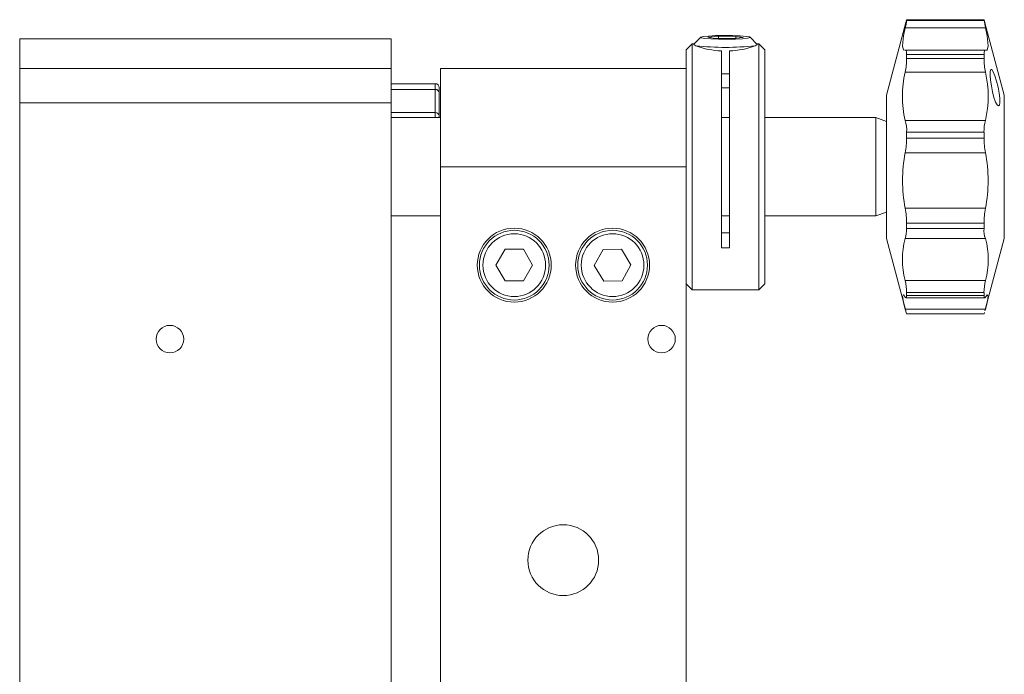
# Model space of a CAD drawing. Header units: inches. Extents: x 6.8 to 26.3, y 2.8 to 20.3.
# Tile 2 of 7: x 6.8 to 9.3, y 10.2 to 11.9. Entities that reach past the tile are written whole.
import ezdxf

# ---------------------------------------------------------------- set-up
doc = ezdxf.new("R2010")
doc.units = ezdxf.units.IN
doc.header["$MEASUREMENT"] = 0

msp = doc.modelspace()

# ---------------------------------------------------------------- linework, layer by layer
at = {"color": 7, "linetype": 'Continuous', "lineweight": 0}
for p, q in [((9.0322, 11.8677), (8.9829, 11.6836)), ((9.2313, 11.8752), (9.0343, 11.8752)), ((9.0344, 11.875), (9.0344, 11.8735)), ((9.2313, 11.875), (9.0344, 11.875)), ((9.0344, 11.8735), (9.2313, 11.8735)), ((9.2313, 11.875), (9.2313, 11.8735)), ((9.2829, 11.6836), (9.2337, 11.867)), ((9.2348, 11.8546), (9.0309, 11.8546)), ((7.7239, 11.8261), (6.7794, 11.8261)), ((6.7794, 11.8261), (6.7794, 11.7511)), ((7.7239, 11.8261), (7.7239, 11.6862)), ((8.5112, 11.8305), (8.4929, 11.8124)), ((8.529, 11.8306), (8.5558, 11.8333)), ((8.529, 11.8306), (8.5471, 11.8274)), ((8.592, 11.8271), (8.5471, 11.8274)), ((8.5558, 11.8333), (8.6006, 11.8329)), ((8.5558, 11.8274), (8.5558, 11.8333)), ((8.6187, 11.8298), (8.592, 11.8271)), ((8.6187, 11.8298), (8.6006, 11.8329)), ((8.6006, 11.8279), (8.6006, 11.8329)), ((8.6548, 11.8124), (8.6365, 11.8305)), ((8.4889, 11.8136), (8.4739, 11.7986)), ((8.4739, 11.3399), (8.4739, 11.7986)), ((8.4942, 11.8136), (8.4889, 11.8136)), ((8.4889, 11.8136), (8.4889, 11.1886)), ((8.496, 11.8136), (8.4923, 11.8132)), ((8.4984, 11.8087), (8.496, 11.8102)), ((8.5639, 11.2955), (8.5639, 11.7958)), ((8.5839, 11.2955), (8.5839, 11.7958)), ((8.6589, 11.8136), (8.6535, 11.8136)), ((8.6554, 11.8132), (8.6538, 11.8134)), ((8.6739, 11.7986), (8.6589, 11.8136)), ((8.6589, 11.8127), (8.6589, 11.8136)), ((8.6589, 11.1886), (8.6589, 11.8127)), ((8.6739, 11.7986), (8.6739, 11.2036)), ((9.0287, 11.7975), (9.0309, 11.7976)), ((9.2341, 11.7979), (9.0317, 11.7979)), ((9.0344, 11.7864), (9.0344, 11.7763)), ((9.2313, 11.7864), (9.0344, 11.7864)), ((9.0344, 11.7763), (9.2313, 11.7763)), ((9.2313, 11.7864), (9.2313, 11.7763)), ((7.7239, 11.7511), (6.7794, 11.7511)), ((6.7794, 11.6636), (6.7794, 11.7511)), ((7.7239, 11.6636), (7.7239, 11.7511)), ((8.4739, 11.7511), (7.8489, 11.7511)), ((7.8489, 11.5011), (7.8489, 11.7511)), ((9.2348, 11.7418), (9.0309, 11.7418)), ((7.8361, 11.7125), (7.7239, 11.7125)), ((7.8361, 11.6979), (7.7239, 11.6979)), ((7.8361, 11.6979), (7.8361, 11.7125)), ((7.8361, 11.6391), (7.8361, 11.6979)), ((7.8461, 11.7025), (7.8461, 11.6891)), ((7.7239, 11.6862), (7.7239, 11.6261)), ((7.8461, 11.6891), (7.8461, 11.6303)), ((8.9829, 11.6836), (8.9829, 11.3186)), ((9.2829, 11.6836), (9.2829, 11.3186)), ((6.7794, 11.6636), (7.7239, 11.6636)), ((6.7794, 7.2511), (6.7794, 11.6636)), ((7.7239, 7.2511), (7.7239, 11.6636)), ((7.8361, 11.6391), (7.7239, 11.6391)), ((7.8489, 11.6261), (7.7239, 11.6261)), ((7.8361, 11.6261), (7.8361, 11.6391)), ((7.8461, 11.6303), (7.8461, 11.6261)), ((8.5839, 11.6261), (8.5639, 11.6261)), ((8.9566, 11.6261), (8.6739, 11.6261)), ((8.9829, 11.6166), (8.9566, 11.6261)), ((8.9566, 11.3761), (8.9566, 11.6261)), ((9.0309, 11.6192), (9.2348, 11.6192)), ((9.0344, 11.5889), (9.0344, 11.574)), ((9.2313, 11.5889), (9.0344, 11.5889)), ((9.0344, 11.574), (9.2313, 11.574)), ((9.2313, 11.5889), (9.2313, 11.574)), ((9.2348, 11.537), (9.0309, 11.537)), ((8.4739, 11.5011), (7.8489, 11.5011)), ((7.8489, 7.2511), (7.8489, 11.5011)), ((9.0309, 11.3956), (9.2348, 11.3956)), ((7.7239, 11.3761), (7.8489, 11.3761)), ((8.5639, 11.3761), (8.5839, 11.3761)), ((8.6739, 11.3761), (8.9566, 11.3761)), ((8.9566, 11.3761), (8.9829, 11.3857)), ((9.0344, 11.3578), (9.0344, 11.3439)), ((9.2313, 11.3578), (9.0344, 11.3578)), ((9.0344, 11.3439), (9.2313, 11.3439)), ((9.2313, 11.3578), (9.2313, 11.3439)), ((8.4739, 7.2511), (8.4739, 11.3399)), ((8.5639, 11.3335), (8.5839, 11.3335)), ((8.9829, 11.3186), (9.0322, 11.1346)), ((9.2348, 11.3185), (9.0309, 11.3185)), ((9.2337, 11.1353), (9.2829, 11.3186)), ((8.0136, 11.2914), (7.9904, 11.2511)), ((8.0601, 11.2914), (8.0136, 11.2914)), ((8.0833, 11.2511), (8.0601, 11.2914)), ((8.2628, 11.2909), (8.2404, 11.2502)), ((8.3092, 11.2919), (8.2628, 11.2909)), ((8.3333, 11.2521), (8.3092, 11.2919)), ((8.5839, 11.2955), (8.5639, 11.2955)), ((7.9904, 11.2511), (8.0136, 11.2109)), ((8.0601, 11.2109), (8.0833, 11.2511)), ((8.2404, 11.2502), (8.2645, 11.2104)), ((8.311, 11.2114), (8.3333, 11.2521)), ((8.0136, 11.2109), (8.0601, 11.2109)), ((8.2645, 11.2104), (8.311, 11.2114)), ((8.4739, 11.2036), (8.4889, 11.1886)), ((8.6589, 11.1886), (8.6739, 11.2036)), ((9.0309, 11.2124), (9.2348, 11.2124)), ((8.4889, 11.1886), (8.6589, 11.1886)), ((9.033, 11.1677), (9.2329, 11.1677)), ((9.0344, 11.1815), (9.0344, 11.1738)), ((9.2313, 11.1815), (9.0344, 11.1815)), ((9.0344, 11.1738), (9.2313, 11.1738)), ((9.2313, 11.1815), (9.2313, 11.1738)), ((9.0309, 11.1394), (9.2348, 11.1394)), ((9.0343, 11.1271), (9.2313, 11.1271)), ((9.2348, 11.1394), (9.2337, 11.1353))]:
    msp.add_line(p, q, dxfattribs=at)
at = {"color": 7, "linetype": 'Continuous', "lineweight": 0, "flags": 128}
for points in [[(9.0344, 11.875), (9.0338, 11.8736), (9.0322, 11.8677)], [(9.2337, 11.867), (9.2325, 11.8714), (9.2314, 11.8751), (9.2313, 11.875)], [(9.0309, 11.8546), (9.0267, 11.8338), (9.024, 11.8084), (9.0269, 11.7974)], [(9.2348, 11.8546), (9.239, 11.8338), (9.2417, 11.8084), (9.2389, 11.7974), (9.2348, 11.7976)], [(8.6363, 11.8297), (8.6302, 11.8281), (8.6173, 11.8267), (8.5991, 11.8258), (8.5779, 11.8254), (8.5562, 11.8256), (8.5366, 11.8264), (8.5215, 11.8275), (8.5128, 11.8291), (8.5114, 11.8307), (8.5175, 11.8323), (8.5305, 11.8336), (8.5486, 11.8346), (8.5699, 11.8349), (8.5915, 11.8348), (8.6111, 11.834), (8.6262, 11.8328), (8.6349, 11.8313), (8.6363, 11.8297)], [(8.4931, 11.812), (8.4936, 11.8112), (8.496, 11.8102)], [(8.6518, 11.8102), (8.6495, 11.8088), (8.6493, 11.8087)], [(8.6518, 11.8102), (8.6539, 11.8111), (8.6545, 11.812)], [(9.0344, 11.7864), (9.0338, 11.7946), (9.0321, 11.7979), (9.0309, 11.7976)], [(9.2348, 11.7976), (9.2325, 11.7967), (9.2314, 11.7905), (9.2313, 11.7864)], [(9.2677, 11.6565), (9.2704, 11.6582), (9.2718, 11.6649), (9.2715, 11.6754), (9.2698, 11.6886), (9.2669, 11.7033), (9.2631, 11.7185), (9.2589, 11.7323), (9.2547, 11.7429), (9.2512, 11.7486), (9.2486, 11.7488), (9.2472, 11.7438), (9.247, 11.7343), (9.2479, 11.7215), (9.2499, 11.7068), (9.2529, 11.6916), (9.2566, 11.6774), (9.2608, 11.6658), (9.265, 11.6585), (9.2677, 11.6565)], [(8.5839, 11.7023), (8.5691, 11.7023), (8.5639, 11.7023)], [(9.024, 11.1727), (9.0269, 11.1556), (9.0309, 11.1394)], [(9.0309, 11.1698), (9.0267, 11.1755), (9.0259, 11.1746)], [(9.0309, 11.1698), (9.0332, 11.1677), (9.0343, 11.1709), (9.0344, 11.1738)], [(9.2313, 11.1738), (9.2319, 11.1685), (9.2337, 11.1682), (9.2348, 11.1698)], [(9.2348, 11.1698), (9.239, 11.1755), (9.2417, 11.1726), (9.2389, 11.1556), (9.2348, 11.1394)], [(9.2325, 11.1309), (9.2314, 11.1272), (9.2313, 11.1273)]]:
    msp.add_lwpolyline(points, dxfattribs=at)
at = {"color": 7, "linetype": 'Continuous', "lineweight": 0}
for centre, radius in [((8.0369, 11.2511), 0.094), ((8.2869, 11.2511), 0.094), ((7.1614, 11.0631), 0.035), ((8.4114, 11.0631), 0.035), ((8.1614, 10.5011), 0.09)]:
    msp.add_circle(centre, radius, dxfattribs=at)
at = {"color": 7, "linetype": 'Continuous', "lineweight": 0, "extrusion": (-3.49148e-15, 1.22461e-16, -1)}
for radius in [0.0886, 0.0797]:
    msp.add_circle((-8.0369, 11.2511), radius, dxfattribs=at)
at = {"color": 7, "linetype": 'Continuous', "lineweight": 0, "extrusion": (-3.8003e-15, 1.01483e-15, -1)}
for radius in [0.0886, 0.0797]:
    msp.add_circle((-8.2869, 11.2511), radius, dxfattribs=at)
at = {"color": 7, "linetype": 'Continuous', "lineweight": 0}
for centre, radius, start, end in [((8.9424, 11.881), 0.0923, 343.4066, 355.367), ((9.4938, 11.9129), 0.2654, 188.5371, 192.6893), ((8.5713, 12.0071), 0.2114, 249.8359, 267.9807), ((8.5739, 12.5601), 0.7553, 264.269, 275.731), ((8.5763, 12.0077), 0.212, 272.0472, 290.1363), ((8.8469, 11.7781), 0.1875, 348.833, 359.4566), ((9.4664, 11.783), 0.2352, 181.6216, 190.0888), ((9.2913, 11.6805), 0.2675, 166.7544, 193.2456), ((8.9745, 11.6805), 0.2675, 346.7541, 13.2459), ((8.5739, 12.8157), 1.078, 269.4685, 270.5315), ((7.8361, 11.7025), 0.01, 0, 90), ((7.8366, 11.6884), 0.00947, 3.7887, 93.3436), ((7.8366, 11.6297), 0.00947, 3.7887, 93.3436), ((8.9529, 11.5947), 0.0818, 355.911, 17.4218), ((9.353, 11.59), 0.1218, 166.1349, 180.5323), ((8.8411, 11.5738), 0.1933, 349.0143, 0.0443), ((9.4025, 11.5717), 0.1712, 179.2411, 191.7003), ((9.3892, 11.4663), 0.3652, 168.8407, 191.1593), ((8.8765, 11.4663), 0.3652, 348.8407, 11.1593), ((8.8302, 11.3577), 0.2043, 0.0188, 10.6859), ((9.4391, 11.3574), 0.2078, 169.4059, 179.8894), ((8.9526, 11.3424), 0.0819, 343.0573, 1.0041), ((9.2764, 11.3373), 0.0456, 171.6857, 204.2529), ((9.222, 11.2655), 0.1984, 164.4761, 195.5239), ((9.0437, 11.2655), 0.1984, 344.4761, 15.5239), ((8.8049, 11.1708), 0.2298, 2.6698, 10.4225), ((9.3896, 11.179), 0.1584, 167.824, 179.0836), ((9.2039, 11.1828), 0.1783, 194.075, 198.026)]:
    msp.add_arc(centre, radius, start, end, dxfattribs=at)

doc.saveas('drawing.dxf')
